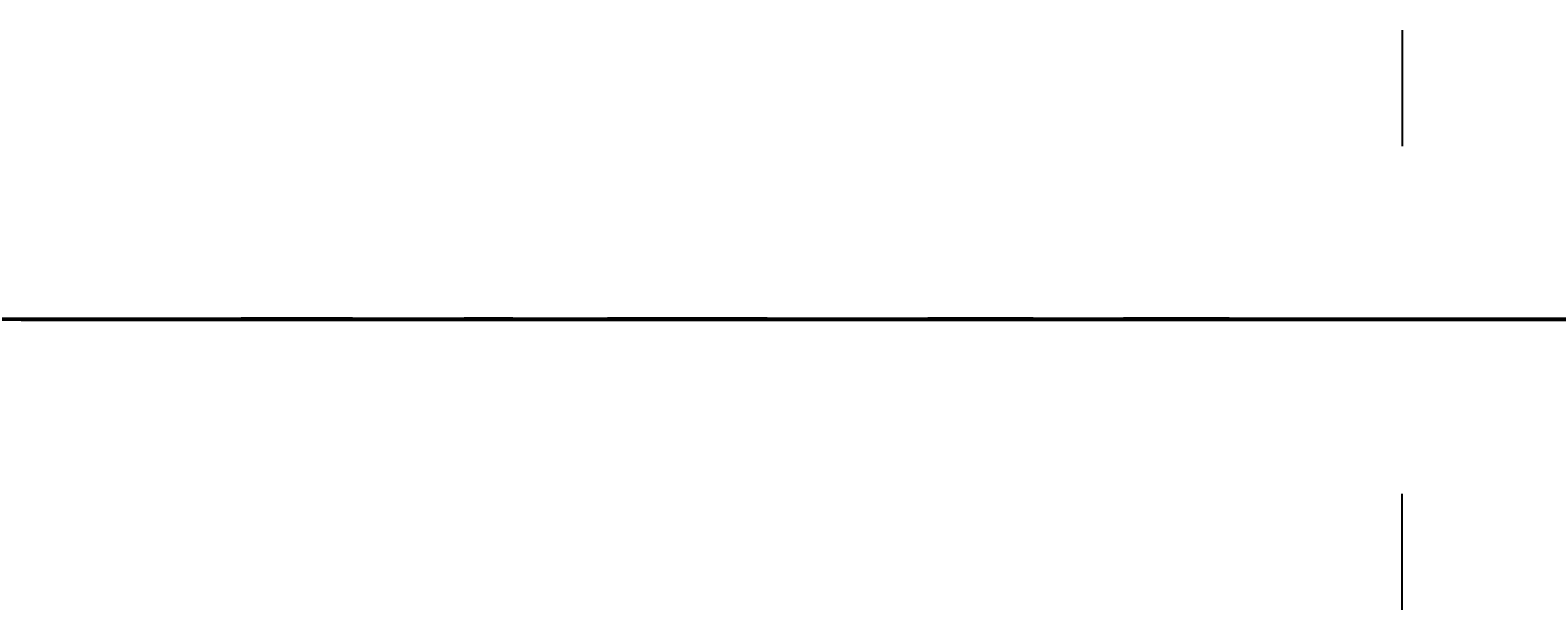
# Model space of a CAD drawing. Header units: millimetres. Extents: x -12354389001 to 271431, y -126469 to 48347.
# Tile 50 of 79: x -12330584561 to -12330149906, y -126416 to 40738. Entities that reach past the tile are written whole.
import ezdxf
from ezdxf.enums import TextEntityAlignment as Align

# ---------------------------------------------------------------- set-up
doc = ezdxf.new("R2010")
doc.units = ezdxf.units.MM
for name, pattern in [('1', [0]), ('4', [5, 3, -2]), ('BGS', [10, 0, 10])]:
    doc.linetypes.add(name, pattern=pattern)
doc.layers.get('0').update_dxf_attribs({"lineweight": 9})
doc.layers.add('00 opisy', color=7, linetype='Continuous', lineweight=25)
doc.layers.add('EBUPP', color=7, linetype='1', lineweight=30)
for name, color, linetype in [('EADOD', 7, 'Continuous'), ('EADTD', 7, 'Continuous'), ('EBUOA', 7, 'Continuous'), ('EDZPD', 3, '1'), ('EDZTD', 3, 'Continuous'), ('SDROK', 7, 'Continuous'), ('SDRPK', 7, '1'), ('SZOPO', 7, 'BGS'), ('SZZPZ', 102, 'Continuous'), ('UCCOA', 6, 'Continuous'), ('UCCOO', 6, 'Continuous'), ('UCCPOR', 6, '1'), ('UCCTO', 6, 'Continuous'), ('UEEOA', 1, 'Continuous'), ('UEEOO', 1, 'Continuous'), ('UEEPA', 1, '1'), ('UEEPON', 1, '1'), ('UEETO', 1, 'Continuous'), ('UGGOO', 2, 'Continuous'), ('UGGPOR', 2, '1'), ('UKKOA', 7, 'Continuous'), ('UKKOO', 1, 'Continuous'), ('UKKPA', 1, '1'), ('UKKPB', 1, '1'), ('UKKTO', 1, 'Continuous'), ('UTTOO', 2, 'Continuous'), ('UTTPO', 1, '1'), ('UTTTO', 2, 'Continuous'), ('UWWOO', 5, 'Continuous'), ('UWWPA', 5, '1'), ('UWWPO', 5, '4'), ('UWWTO', 5, 'Continuous'), ('WUKOS', 7, 'Continuous'), ('WUKPS', 7, '1'), ('ZAKRES', 2, '1')]:
    doc.layers.add(name, color=color, linetype=linetype)
doc.styles.get("Standard").update_dxf_attribs({"font": 'arial.ttf'})

# ---------------------------------------------------------------- blocks, each defined once
blk = doc.blocks.new('GRO')
blk.add_circle((0, 0), 0.09)
blk = doc.blocks.new('DLI')
blk.add_circle((0, 0), 0.09)
for centre, start, end in [((0, 0.750093), 30.14144, 149.85856), ((-0.713298, 0.231779), 102.145781, 221.858708), ((0.713298, 0.231779), 318.141292, 77.854219), ((-0.440797, -0.606751), 174.149498, 293.852913), ((0.440797, -0.606751), 246.147087, 5.850502)]:
    blk.add_arc(centre, 0.75, start, end)
blk = doc.blocks.new('TRA')
for p, q in [((-5.5, 2.7539), (-5.5, 1.7539)), ((-4.5, 2.7539), (-4.5, 1.7539)), ((4.5, 2.7539), (4.5, 1.7539)), ((5.5, 2.7539), (5.5, 1.7539)), ((-0.5, -2.2461), (-0.5, -3.2461)), ((0.5, -2.2461), (0.5, -3.2461))]:
    blk.add_line(p, q)
blk = doc.blocks.new('DIG')
for p, q in [((-0.6024, 0.1875), (-0.9874, 1.3242)), ((-0.9874, 1.3242), (-0.0078, 0.6309)), ((-0.0078, 0.6309), (0.9542, 1.3483)), ((0.9542, 1.3483), (0.5976, 0.2024)), ((-1.5645, -0.5299), (-0.6024, 0.1875)), ((0.5976, 0.2024), (1.5772, -0.4909)), ((-0.3645, -0.515), (-1.5645, -0.5299)), ((0.0205, -1.6517), (-0.3645, -0.515)), ((0.3772, -0.5058), (0.0205, -1.6517)), ((1.5772, -0.4909), (0.3772, -0.5058))]:
    blk.add_line(p, q)
blk.add_circle((0, 0), 0.09)
blk = doc.blocks.new('SLS')
blk.add_circle((0, 0), 0.35)
blk = doc.blocks.new('LAT')
for p, q in [((0, 1.2), (0, 2)), ((-2, 0), (-1.2, 0)), ((1.2, 0), (2, 0)), ((0, -1.2), (0, -2))]:
    blk.add_line(p, q)
blk = doc.blocks.new('STE')
for p, q in [((-1, 0.5), (-1, -0.5)), ((1, 0.5), (1, -0.5)), ((-1, 0), (1, 0))]:
    blk.add_line(p, q)
blk = doc.blocks.new('WLD')
for p, q in [((0.75, 0.5), (-0.75, 0.5)), ((-0.75, 0.5), (-0.75, -0.5)), ((0.75, -0.5), (0.75, 0.5)), ((-0.75, -0.5), (0.75, -0.5))]:
    blk.add_line(p, q)
blk = doc.blocks.new('KRA')
for p, q in [((-0.75, -0.3571), (-0.75, 0.3571)), ((-0.75, 0.3571), (0.75, 0.3571)), ((-0.25, -0.3571), (-0.25, 0.3571)), ((0.25, -0.3571), (0.25, 0.3571)), ((0.75, 0.3571), (0.75, -0.3571)), ((0.75, -0.3571), (-0.75, -0.3571))]:
    blk.add_line(p, q)
blk = doc.blocks.new('WLZ')
blk.add_circle((0, 0), 0.4)
blk = doc.blocks.new('HYP')
for p, q in [((0, 1.5), (-0.5303, 0.9697)), ((0, 1.5), (0.5303, 0.9697)), ((0, 0.75), (0, 1.5))]:
    blk.add_line(p, q)
blk.add_circle((0, 0), 0.75)
blk = doc.blocks.new('WSP')
blk.add_circle((0, 0), 0.09)
blk = doc.blocks.new('Wrocławska 82')
at = {"layer": 'EBUPP', "linetype": '1'}
for p, q in [((-295065.75, 34113.99), (-295060.8, 34134.55)), ((-295057.05, 34111.89), (-295065.75, 34113.99)), ((-295064.94, 34037.44), (-295065.17, 34036.55)), ((-295064.69, 34037.39), (-295064.92, 34036.49)), ((-295064.48, 34037.33), (-295064.71, 34036.44)), ((-295068.78, 33986.14), (-295070.65, 33978.41)), ((-295061.26, 33984.31), (-295068.78, 33986.14)), ((-295070.65, 33978.41), (-295063.16, 33976.6)), ((-295063.16, 33976.6), (-295067.36, 33959.3)), ((-295067.36, 33959.3), (-295053.79, 33956.01)), ((-295071.7, 33944.12), (-295087.68, 33878.22)), ((-295058.22, 33940.87), (-295071.7, 33944.12)), ((-295063.2, 33918.07), (-295060.44, 33929.47)), ((-295068.7, 33897.42), (-295063.66, 33918.18)), ((-295063.66, 33918.18), (-295063.2, 33918.07)), ((-295068.19, 33897.3), (-295068.7, 33897.42)), ((-295070.99, 33885.79), (-295068.19, 33897.3)), ((-295074.07, 33874.92), (-295071.41, 33885.89)), ((-295071.41, 33885.89), (-295070.99, 33885.79)), ((-295079.08, 33813.13), (-295062.68, 33809.1)), ((-295066.38, 33793.31), (-295082.96, 33797.39)), ((-295067.06, 33790.54), (-295066.38, 33793.31)), ((-295057.11, 33788.09), (-295067.06, 33790.54)), ((-295069.76, 33740.85), (-295075.61, 33716.23)), ((-295057.02, 33737.82), (-295069.76, 33740.85)), ((-295075.61, 33716.23), (-295040.09, 33707.79))]:
    blk.add_line(p, q, dxfattribs=at)
at = {"layer": 'EDZPD', "linetype": '1'}
for p, q in [((-295059.07, 34098.32), (-295063.66, 34089.43)), ((-295071.2, 34080.46), (-295059.76, 34091.99)), ((-295063.66, 34089.43), (-295067.64, 34086.4)), ((-295071.2, 34080.46), (-295089.54, 34087.01)), ((-295075.99, 34083.96), (-295067.64, 34086.4)), ((-295071.2, 34080.46), (-295050.57, 34072.83)), ((-295085.17, 34075.42), (-295050.99, 34063.16)), ((-295102, 33793.9), (-295059.3, 33871.5)), ((-295071, 33691.65), (-295131, 33690.2)), ((-295056.02, 33684.14), (-295071, 33691.65)), ((-295066.46, 33679.44), (-295078, 33683.64)), ((-295079.58, 33680.31), (-295072.14, 33677.78)), ((-295056.44, 33674.22), (-295066.46, 33679.44)), ((-295063.84, 33673.95), (-295072.14, 33677.78)), ((-295055.72, 33669.02), (-295063.84, 33673.95))]:
    blk.add_line(p, q, dxfattribs=at)
at = {"layer": 'SDRPK', "linetype": '1'}
for p, q in [((-295063.89, 34143.17), (-295051.8, 34139.71)), ((-295069.72, 34116.03), (-295065.71, 34130.12)), ((-295069.98, 34114.02), (-295069.72, 34116.03)), ((-295069.95, 34113.5), (-295069.98, 34114.02)), ((-295064.17, 34113.61), (-295064.98, 34112.01)), ((-295068.73, 34111.64), (-295069.95, 34113.5)), ((-295073.42, 34103.23), (-295061.06, 34100.39)), ((-295064.5, 34070.77), (-295066.48, 34072.83)), ((-295064.95, 34062.29), (-295062.57, 34067.04)), ((-295074.34, 34064.62), (-295064.95, 34062.29)), ((-295060.22, 34058.95), (-295068.49, 34023.08)), ((-295065.82, 34034.67), (-295061.92, 34033.7)), ((-295061.92, 34033.7), (-295064.55, 34022.16)), ((-295068.49, 34023.09), (-295074.65, 34024.66)), ((-295066.05, 34022.51), (-295068.49, 34023.08)), ((-295066.05, 34022.51), (-295064.37, 34018.77)), ((-295064.74, 34022.2), (-295063.35, 34019.02)), ((-295064.55, 34022.16), (-295064.74, 34022.2)), ((-295070.64, 34000), (-295070.53, 34000.43)), ((-295071.21, 33951.1), (-295070.52, 33954.04)), ((-295070.52, 33954.04), (-295059.32, 33951.33)), ((-295069.69, 33950.74), (-295071.21, 33951.1)), ((-295059.54, 33948.44), (-295069.69, 33950.74)), ((-295071.25, 33877.01), (-295059.1, 33927.78)), ((-295067.42, 33869.78), (-295064.18, 33882.98)), ((-295076.51, 33855.29), (-295071.25, 33877.01)), ((-295072.54, 33848.5), (-295067.42, 33869.78)), ((-295076.56, 33832.23), (-295072.54, 33848.5)), ((-295026.43, 33811.69), (-295071.1, 33822.87)), ((-295072.06, 33820.12), (-295060.54, 33817.3)), ((-295075.55, 33757.42), (-295047.57, 33750.01)), ((-295067.03, 33743.69), (-295070.78, 33741.56)), ((-295067.03, 33743.69), (-295058.42, 33741.85)), ((-295070.78, 33741.56), (-295077.02, 33716.61)), ((-295084.23, 33694.43), (-295071.44, 33694.66)), ((-295071.44, 33694.66), (-295054.82, 33686.09)), ((-295070.07, 33683.25), (-295078.44, 33685.72)), ((-295065.68, 33681.09), (-295070.07, 33683.25)), ((-295076.35, 33682.14), (-295071.03, 33680.75)), ((-295079.22, 33681.07), (-295072.32, 33678.92)), ((-295057.23, 33677.03), (-295065.68, 33681.09)), ((-295071.03, 33680.75), (-295061.28, 33676.24)), ((-295072.32, 33678.92), (-295060.76, 33673.54))]:
    blk.add_line(p, q, dxfattribs=at)
at = {"layer": 'SDRPK', "linetype": '4'}
for p, q in [((-295058.9, 34098.35), (-295063.11, 34089.42)), ((-295063.11, 34089.42), (-295067.17, 34086.03)), ((-295067.17, 34086.03), (-295075.61, 34083.76)), ((-295064.84, 34011.24), (-295063.26, 34017.91)), ((-295067.28, 34011.25), (-295068.3, 34006.4)), ((-295066.41, 34011.05), (-295067.23, 34007.25)), ((-295068.3, 34006.4), (-295063.22, 34005.27)), ((-295063.22, 34005.27), (-295063.11, 34005.77)), ((-295063.22, 34005.27), (-295059.12, 34004.36)), ((-295070.53, 34000.43), (-295079.83, 34002.79)), ((-295068.85, 33976.03), (-295068.41, 33977.87)), ((-295068.41, 33977.87), (-295063.16, 33976.6)), ((-295068.2, 33975.87), (-295067.75, 33977.71)), ((-295067.54, 33975.71), (-295067.09, 33977.55)), ((-295063.61, 33974.76), (-295068.85, 33976.03)), ((-295070.25, 33975.37), (-295066.2, 33974.41)), ((-295066.2, 33974.41), (-295065.5, 33973.55)), ((-295065.5, 33973.55), (-295067.79, 33964.17)), ((-295068.92, 33964.48), (-295071.42, 33954.25)), ((-295067.79, 33964.17), (-295068.92, 33964.48)), ((-295070.32, 33954.06), (-295068.87, 33959.72)), ((-295068.87, 33959.72), (-295067.35, 33959.34)), ((-295067.36, 33959.3), (-295067.56, 33958.31)), ((-295067.56, 33958.31), (-295054.49, 33955.13)), ((-295070.52, 33954.04), (-295078.02, 33955.79)), ((-295078.68, 33952.96), (-295071.18, 33951.2)), ((-295071.21, 33951.1), (-295072.29, 33946.48)), ((-295082.88, 33949.22), (-295072.08, 33947.35)), ((-295082.96, 33948.57), (-295072.23, 33946.72)), ((-295072.29, 33946.48), (-295071.47, 33945.66)), ((-295071.47, 33945.66), (-295058.21, 33942.56)), ((-295068.76, 33894.93), (-295067.58, 33894.64)), ((-295067.58, 33894.64), (-295068.24, 33891.92)), ((-295068.86, 33894.54), (-295068.06, 33894.35)), ((-295068.06, 33894.35), (-295068.53, 33892.4)), ((-295068.53, 33892.4), (-295069.33, 33892.6)), ((-295068.24, 33891.92), (-295069.43, 33892.21)), ((-295069.7, 33891.07), (-295068.44, 33890.76)), ((-295068.44, 33890.76), (-295069.05, 33888.26)), ((-295069.8, 33890.68), (-295068.93, 33890.47)), ((-295068.93, 33890.47), (-295069.35, 33888.74)), ((-295069.35, 33888.74), (-295070.22, 33888.96)), ((-295069.05, 33888.26), (-295070.31, 33888.57)), ((-295070.93, 33822.83), (-295072.1, 33820.13)), ((-295063.92, 33811.21), (-295062.3, 33817.72)), ((-295062.28, 33810.72), (-295063.92, 33811.21)), ((-295102.63, 33800.26), (-295037.1, 33778.58)), ((-295038.25, 33776.46), (-295087.43, 33792.65)), ((-295067.21, 33772.8), (-295064.9, 33780.76)), ((-295064.9, 33780.76), (-295052.89, 33777.16)), ((-295087.22, 33775.07), (-295043.53, 33761.2)), ((-295055.31, 33769.04), (-295067.21, 33772.8)), ((-295057.81, 33763.31), (-295085.08, 33771.93))]:
    blk.add_line(p, q, dxfattribs=at)
at = {"layer": 'SDRPK', "linetype": '1'}
blk.add_circle((-295064.79, 33826.46), 1, dxfattribs=at)
for centre, radius, start, end in [((-295058.825, 34128.6036), 7.05, 108.4829, 167.57942), ((-295066.9665, 34112.9554), 2.2, 216.71939, 334.5505), ((-295077.0671, 34102.4074), 20.64, 301.3462, 334.67938), ((-295075.8354, 34100.4411), 18.32, 263.74949, 301.25536), ((-295068.4859, 34093.3131), 22.89, 264.72591, 336.40244), ((-295068.3556, 34097.2137), 24.46, 247.10911, 283.20034), ((-295056.0132, 33880.7721), 8.46, 83.05345, 164.87167), ((-295068.8757, 33830.44), 7.89, 166.88715, 253.62572), ((-295073.5838, 33813.3391), 6.95, 77.33496, 111.84612)]:
    blk.add_arc(centre, radius, start, end, dxfattribs=at)
at = {"layer": 'SZOPO', "linetype": 'BGS'}
for p, q in [((-295101.86, 34081.63), (-295062.49, 34067.27)), ((-295063.24, 34018.16), (-295056.76, 34044.49)), ((-295065.11, 34037.75), (-295059.06, 34036.2)), ((-295065.43, 34036.36), (-295059.39, 34034.82)), ((-295092.25, 34025.7), (-295063.24, 34018.16)), ((-295065.36, 34017.36), (-295065.01, 34016.68)), ((-295065.01, 34016.68), (-295065.5, 34014.11)), ((-295062.55, 34010.46), (-295067.23, 34011.49)), ((-295067.28, 34007.01), (-295058.86, 34005.03)), ((-295083.76, 33770.45), (-295067.16, 33765.16)), ((-295067.16, 33765.16), (-295028.11, 33752.86)), ((-295109.35, 33691.13), (-295071.91, 33691.58)), ((-295071.91, 33691.58), (-295066.7, 33688.98)), ((-295066.7, 33688.98), (-295056.15, 33683.65)), ((-295083.06, 33680.62), (-295056.23, 33669.14))]:
    blk.add_line(p, q, dxfattribs=at)
at = {"layer": 'UCCOA'}
for p, q in [((-295075.6909, 33864.4038), (-295072.4226, 33866.973)), ((-295072.4226, 33866.973), (-295066.1037, 33866.973))]:
    blk.add_line(p, q, dxfattribs=at)
at = {"layer": 'UCCPOR', "linetype": '1'}
for p, q in [((-295074.12, 33864.11), (-295047.03, 33858.99)), ((-295074.29, 33863.36), (-295047.2, 33858.23)), ((-295057.6, 33837.04), (-295107.55, 33851.64)), ((-295058.35, 33836.32), (-295108.59, 33851)), ((-295067.06, 33790.54), (-295071.67, 33770.07)), ((-295066.26, 33790.35), (-295070.86, 33769.88)), ((-295063.99, 33766.53), (-295059.04, 33788.57)), ((-295063.19, 33766.35), (-295058.23, 33788.37)), ((-295071.67, 33770.07), (-295138, 33786.02)), ((-295071.85, 33769.26), (-295137.32, 33785)), ((-295071.67, 33770.07), (-295072.23, 33767.54)), ((-295070.86, 33769.88), (-295071.25, 33768.16)), ((-295071.25, 33768.16), (-295063.99, 33766.53)), ((-295072.23, 33767.54), (-295076.18, 33750)), ((-295071.43, 33767.36), (-295075.34, 33750)), ((-295071.43, 33767.36), (-295064.17, 33765.72)), ((-295063.19, 33766.35), (-295066.86, 33750)), ((-295064.17, 33765.72), (-295067.7, 33750)), ((-295067.7, 33750), (-295069.76, 33740.85)), ((-295066.86, 33750), (-295068.96, 33740.67))]:
    blk.add_line(p, q, dxfattribs=at)
at = {"layer": 'UCCTO'}
blk.add_line((-295074.4357, 33860.2894), (-295066.4014, 33860.2894), dxfattribs=at)
at = {"layer": 'UEEPON', "linetype": '1'}
for p, q in [((-295063.36, 34144.92), (-295057.17, 34144.19)), ((-295063.85, 34137.62), (-295064.83, 34138.82)), ((-295062.09, 34135.43), (-295063.85, 34137.62)), ((-295064.42, 34087.72), (-295062.91, 34089.35)), ((-295067.14, 34085.79), (-295064.42, 34087.72)), ((-295069.15, 34085.14), (-295067.14, 34085.79)), ((-295070.72, 34084.64), (-295069.15, 34085.14)), ((-295072.97, 34084.04), (-295070.75, 34084.63)), ((-295070.75, 34084.63), (-295070.72, 34084.64)), ((-295078.97, 34073.94), (-295071.66, 34071.47)), ((-295071.66, 34071.47), (-295067.82, 34070.1)), ((-295073.2, 34067.24), (-295086.38, 34070.76)), ((-295067.82, 34070.1), (-295067.69, 34070.05)), ((-295067.69, 34070.05), (-295064.77, 34068.98)), ((-295064.77, 34068.98), (-295056.97, 34066.11)), ((-295070.49, 34066.52), (-295073.2, 34067.24)), ((-295058.06, 34063.19), (-295070.49, 34066.52)), ((-295063.08, 34025.54), (-295065.23, 34021.83)), ((-295063.08, 34025.54), (-295061.85, 34025.2)), ((-295069.03, 34022.9), (-295077.07, 34024.78)), ((-295076.91, 34023.31), (-295071.16, 34021.82)), ((-295065.23, 34021.83), (-295068.56, 34022.77)), ((-295071.16, 34021.82), (-295070.22, 34021.5)), ((-295070.22, 34021.5), (-295068.13, 34020.43)), ((-295068.13, 34020.43), (-295065.31, 34019.4)), ((-295065.31, 34019.4), (-295064.22, 34017.9)), ((-295064.22, 34017.9), (-295064.14, 34017.08)), ((-295063.14, 34015.88), (-295060.71, 34014.59)), ((-295069.47, 33891.86), (-295064.65, 33889.02)), ((-295069.57, 33891.55), (-295067.31, 33890.19)), ((-295067.31, 33890.19), (-295064.91, 33888.74)), ((-295064.65, 33889.02), (-295062.23, 33887.59)), ((-295064.91, 33888.74), (-295057.14, 33884.05)), ((-295062.61, 33869.99), (-295065.4, 33864.41)), ((-295082, 33868.22), (-295065.4, 33864.41)), ((-295065.4, 33864.41), (-295065.68, 33863.85)), ((-295065.68, 33863.85), (-295066.63, 33861.53)), ((-295066.63, 33861.53), (-295066.67, 33861.42)), ((-295066.67, 33861.42), (-295067.4, 33858.83)), ((-295067.4, 33858.83), (-295069.03, 33852.98)), ((-295069.03, 33852.98), (-295070.62, 33846.77)), ((-295070.66, 33846.56), (-295071.49, 33846.74)), ((-295070.62, 33846.77), (-295070.67, 33846.57)), ((-295070.67, 33846.57), (-295073.05, 33835.86)), ((-295062.19, 33836.41), (-295070.66, 33846.56)), ((-295073.05, 33835.86), (-295074.82, 33832.9)), ((-295071.95, 33820.67), (-295074.75, 33820.89)), ((-295047.5, 33818.81), (-295071.95, 33820.67)), ((-295073.91, 33815.46), (-295061.13, 33812.85)), ((-295081.31, 33761.52), (-295069.78, 33758.53)), ((-295073.62, 33758.74), (-295041.76, 33750.71)), ((-295069.78, 33758.53), (-295060.53, 33756.16)), ((-295086.47, 33692.49), (-295071.3, 33692.73)), ((-295071.3, 33692.73), (-295064.06, 33689.01)), ((-295063.7, 33688.8), (-295055.59, 33684.28)), ((-295075.6, 33684.76), (-295072.82, 33683.88)), ((-295072.82, 33683.88), (-295070.14, 33683.03)), ((-295070.14, 33683.03), (-295067.91, 33682.33)), ((-295067.91, 33682.33), (-295057.74, 33677.34))]:
    blk.add_line(p, q, dxfattribs=at)
blk.add_arc((-295062.3856, 34017.5253), 1.81, 194.24258, 245.36856, dxfattribs=at)
at = {"layer": 'UEETO'}
for p, q in [((-295069.3446, 33943.9703), (-295061.3647, 33943.9703)), ((-295069.53, 33891.71), (-295067.425, 33890.6848)), ((-295067.425, 33890.6848), (-295059.445, 33890.6848)), ((-295073.01, 33835.93), (-295072.7366, 33833.9882)), ((-295072.7366, 33833.9882), (-295063.9967, 33833.9882))]:
    blk.add_line(p, q, dxfattribs=at)
at = {"layer": 'UGGPOR', "linetype": '1'}
for p, q in [((-295063.19, 34084.74), (-295053.26, 34094.22)), ((-295066.62, 34081.47), (-295063.19, 34084.74)), ((-295077.76, 34081.67), (-295070.78, 34079.42)), ((-295069.27, 34078.93), (-295066.62, 34081.47)), ((-295070.78, 34079.42), (-295069.27, 34078.93)), ((-295071.59, 34072.36), (-295078.98, 34074.98)), ((-295070.35, 34071.93), (-295071.59, 34072.36)), ((-295066.29, 34070.53), (-295070.35, 34071.93)), ((-295062.3, 34069.16), (-295066.29, 34070.53))]:
    blk.add_line(p, q, dxfattribs=at)
at = {"layer": 'UKKOA'}
for p, q in [((-295064.23, 34136.61), (-295062.9345, 34137.5096)), ((-295070.92, 34110.85), (-295070.4039, 34108.809)), ((-295070.4039, 34108.809), (-295064.2153, 34108.809)), ((-295078.3588, 34101.481), (-295072.1703, 34101.481)), ((-295064.4, 34060.14), (-295065.6715, 34058.6673)), ((-295071.9251, 34058.6673), (-295065.6715, 34058.6673)), ((-295065.78, 33986.74), (-295065.4494, 33986.3655)), ((-295065.4494, 33986.3655), (-295059.1306, 33986.3655)), ((-295064.7875, 33826.8661), (-295063.8278, 33826.2506)), ((-295063.8278, 33826.2506), (-295057.5741, 33826.2506)), ((-295077.9058, 33747.4468), (-295071.9127, 33747.4468)), ((-295071.2467, 33746.0851), (-295071.9127, 33747.4468)), ((-295073.1072, 33737.6868), (-295074.2358, 33735.0466)), ((-295066.4435, 33710.8565), (-295066.1014, 33707.7621)), ((-295066.1014, 33707.7621), (-295060.1734, 33707.7621))]:
    blk.add_line(p, q, dxfattribs=at)
at = {"layer": 'UKKPB', "linetype": '1'}
for p, q in [((-295058.86, 34148.79), (-295064.11, 34136.88)), ((-295064.11, 34136.88), (-295064.35, 34136.33)), ((-295064.03, 34136.38), (-295058.41, 34134.99)), ((-295064.35, 34136.33), (-295066.74, 34130.93)), ((-295065.38, 34132.54), (-295064.48, 34136.06)), ((-295065.51, 34132.01), (-295065.38, 34132.54)), ((-295070.85, 34111.14), (-295065.51, 34132.01)), ((-295070.92, 34110.85), (-295070.85, 34111.14)), ((-295070.62, 34110.85), (-295065.09, 34110.44)), ((-295065.09, 34110.44), (-295064.54, 34110.4)), ((-295064.54, 34110.4), (-295062.39, 34110.25)), ((-295067.89, 34102.18), (-295078.24, 34103.61)), ((-295064.68, 34101.74), (-295067.89, 34102.18)), ((-295062.15, 34101.4), (-295064.68, 34101.74)), ((-295073.84, 34062.2), (-295070.23, 34061.42)), ((-295070.23, 34061.42), (-295064.91, 34060.27)), ((-295063.9, 34059.98), (-295061.83, 34059.51)), ((-295080.64, 33821.54), (-295068.83, 33818.54)), ((-295068.83, 33818.54), (-295066.81, 33818.06)), ((-295066.81, 33818.06), (-295063.22, 33817.15)), ((-295063.22, 33817.15), (-295047.96, 33813.31)), ((-295071.47, 33745.8), (-295084.59, 33748.53)), ((-295050.37, 33741), (-295070.91, 33745.64)), ((-295071.25, 33745.5), (-295072.81, 33738.21)), ((-295072.92, 33737.62), (-295075.84, 33725.59)), ((-295078.51, 33713.65), (-295072.35, 33712.35)), ((-295072.35, 33712.35), (-295071.82, 33712.24)), ((-295071.82, 33712.24), (-295066.77, 33711.18)), ((-295066.18, 33711.07), (-295054.48, 33708.18)), ((-295088.37, 33670.31), (-295063.28, 33661.72)), ((-295061.16, 33662.08), (-295084.27, 33669.82)), ((-295063.28, 33661.72), (-295039.34, 33653.78))]:
    blk.add_line(p, q, dxfattribs=at)
at = {"layer": 'UKKTO'}
for p, q in [((-295064.2781, 34060.1276), (-295066.6671, 34057.6643)), ((-295074.9728, 34057.6643), (-295066.6671, 34057.6643)), ((-295069.3698, 33945.3654), (-295060.4128, 33945.3654)), ((-295080.0934, 33822.3629), (-295071.3535, 33822.3629)), ((-295079.8165, 33747.0583), (-295071.5651, 33747.0583)), ((-295071.1604, 33745.8008), (-295071.5651, 33747.0583)), ((-295072.8875, 33737.9087), (-295074.3416, 33735.3402)), ((-295066.4895, 33711.0836), (-295066.4049, 33707.9359)), ((-295066.4049, 33707.9359), (-295058.1535, 33707.9359))]:
    blk.add_line(p, q, dxfattribs=at)
at = {"layer": 'UTTPO', "linetype": '1'}
for p, q in [((-295051.06, 34061.52), (-295063.05, 34014.44)), ((-295066.64, 34018.51), (-295068.46, 34011.65)), ((-295060.91, 34017.19), (-295066.64, 34018.51)), ((-295063.05, 34014.44), (-295067.66, 34011.9)), ((-295069.2, 34005.93), (-295067.66, 34011.9)), ((-295068.46, 34011.65), (-295068.71, 34006.88)), ((-295068.71, 34006.88), (-295069.2, 34005.93)), ((-295069.2, 34005.93), (-295072.98, 33990.47)), ((-295069.2, 34005.93), (-295057.78, 34003.41)), ((-295069.18, 33986.61), (-295057.78, 34003.41)), ((-295072.98, 33990.47), (-295073.39, 33985.34)), ((-295070.48, 33983.54), (-295069.18, 33986.61)), ((-295073.39, 33985.34), (-295074.84, 33981.78)), ((-295075.61, 33980.19), (-295070.48, 33983.54)), ((-295071.85, 33944.7), (-295071.35, 33945.16)), ((-295071.35, 33945.16), (-295059.47, 33942.36)), ((-295075, 33932.36), (-295071.85, 33944.7)), ((-295075.53, 33842.01), (-295057.87, 33836.81))]:
    blk.add_line(p, q, dxfattribs=at)
at = {"layer": 'UWWPO', "linetype": '1'}
for p, q in [((-295064.92, 33854.82), (-295079.27, 33859.22)), ((-295056.23, 33851.19), (-295076.97, 33857.25)), ((-295058.96, 33853.16), (-295064.92, 33854.82)), ((-295084.17, 33753.02), (-295064.75, 33750.76)), ((-295064.75, 33750.76), (-295062.83, 33750.53))]:
    blk.add_line(p, q, dxfattribs=at)
at = {"layer": 'UWWTO'}
blk.add_line((-295069.7677, 34006.8556), (-295061.462, 34006.8556), dxfattribs=at)
at = {"layer": 'WUKPS', "linetype": '1'}
for p, q in [((-295064.59, 34002.39), (-295063.22, 34005.27)), ((-295063.85, 34003.96), (-295062.04, 34003.1)), ((-295066.73, 34000), (-295064.59, 34002.39)), ((-295064.77, 34002.19), (-295062.59, 34000.24)), ((-295066.77, 33999.96), (-295068.94, 33997.6)), ((-295066.77, 33999.96), (-295066.73, 34000)), ((-295066.24, 33995.85), (-295062.91, 34000)), ((-295067.45, 33999.22), (-295065.19, 33997.15)), ((-295068.8, 33997.75), (-295067.57, 33996.62)), ((-295068.94, 33997.6), (-295072.26, 33983.85)), ((-295069.36, 33995.86), (-295066.42, 33995.15)), ((-295068.78, 33986.14), (-295066.24, 33995.85)), ((-295069.83, 33993.91), (-295068.38, 33993.56)), ((-295070.3, 33991.97), (-295067.43, 33991.28)), ((-295070.77, 33990.02), (-295069.35, 33989.68)), ((-295071.24, 33988.08), (-295068.45, 33987.4)), ((-295072.26, 33983.85), (-295068.78, 33986.14)), ((-295072.19, 33978.71), (-295077.72, 33955.72)), ((-295072.19, 33978.71), (-295070.65, 33978.41)), ((-295075.22, 33955.14), (-295069.59, 33978.05)), ((-295072.42, 33977.74), (-295069.82, 33977.12)), ((-295072.89, 33975.8), (-295071.59, 33975.49)), ((-295073.36, 33973.85), (-295070.78, 33973.23)), ((-295073.83, 33971.91), (-295072.54, 33971.6)), ((-295074.29, 33969.96), (-295071.73, 33969.35)), ((-295075.23, 33966.07), (-295072.68, 33965.46)), ((-295101.34, 33772.17), (-295068.11, 33762.39)), ((-295071.36, 33756.3), (-295101.45, 33764.24)), ((-295071.68, 33763.4), (-295072.65, 33760.15)), ((-295068.11, 33762.39), (-295071.36, 33756.3)), ((-295072.69, 33679.04), (-295073.24, 33677.27)), ((-295077.6, 33678.88), (-295072.26, 33679)), ((-295077.6, 33678.88), (-295063.64, 33673.72)), ((-295071.76, 33678.66), (-295072.15, 33677.83)), ((-295070.85, 33678.24), (-295071.59, 33676.66)), ((-295069.95, 33677.82), (-295070.3, 33677.07)), ((-295069.04, 33677.39), (-295069.71, 33675.96)), ((-295068.13, 33676.97), (-295068.45, 33676.29)), ((-295067.23, 33676.55), (-295067.83, 33675.27)), ((-295066.32, 33676.13), (-295066.6, 33675.53)), ((-295065.41, 33675.71), (-295065.94, 33674.57)), ((-295064.51, 33675.29), (-295064.75, 33674.75)), ((-295063.6, 33674.86), (-295064.06, 33673.88)), ((-295063.64, 33673.72), (-295056.04, 33668.97))]:
    blk.add_line(p, q, dxfattribs=at)
at = {"layer": 'ZAKRES', "linetype": '1'}
for p, q in [((-295102.2, 34081.48), (-295051.05, 34063.22)), ((-295071.02, 33691.65), (-295172.22, 33689.55)), ((-295056.12, 33684.2), (-295071.02, 33691.65))]:
    blk.add_line(p, q, dxfattribs=at)
at = {"layer": 'EADOD'}
for p in [(-295063.66, 34089.43), (-295067.64, 34086.4), (-295071.2, 34080.46)]:
    blk.add_blockref('GRO', p, dxfattribs=at)
at = {"layer": 'SZZPZ'}
for name, p in [('DLI', (-295067.19, 34112.43)), ('TRA', (-295066.13, 34094.76)), ('TRA', (-295075.37, 34087.7)), ('TRA', (-295064.54, 34069.38)), ('TRA', (-295058.48, 34050.41)), ('TRA', (-295060.53, 34040.56)), ('DLI', (-295061.92, 34018.91)), ('DLI', (-295063.11, 34012.69)), ('TRA', (-295073.28, 34008.1)), ('DLI', (-295066.97, 33998.79)), ('TRA', (-295062.69, 33991.39)), ('DLI', (-295071.02, 33989.16)), ('DLI', (-295071.47, 33987.38)), ('DLI', (-295072.77, 33974.7)), ('TRA', (-295074.45, 33969.14)), ('TRA', (-295069.4, 33967.33)), ('TRA', (-295076.08, 33961.57)), ('TRA', (-295063.09, 33953.54)), ('TRA', (-295065.37, 33945.47)), ('TRA', (-295076.63, 33933.45)), ('DLI', (-295062.2, 33884.11)), ('DLI', (-295064.29, 33878.6)), ('DLI', (-295064.54, 33875.54)), ('DLI', (-295065.6, 33871.18)), ('DLI', (-295067.19, 33866.67)), ('DLI', (-295063.02, 33866)), ('TRA', (-295062.03, 33857.04)), ('TRA', (-295063.19, 33848.71)), ('TRA', (-295064.92, 33838.44)), ('TRA', (-295062.45, 33831.11)), ('TRA', (-295070.7, 33828.86)), ('DLI', (-295065.44, 33816.01)), ('TRA', (-295070.57, 33814)), ('TRA', (-295072.86, 33777.91)), ('DLI', (-295073.65, 33765.55)), ('DLI', (-295070.82, 33764.8)), ('DLI', (-295068.53, 33764.06)), ('DLI', (-295065.7, 33763.27)), ('DLI', (-295062.51, 33762.24)), ('TRA', (-295062, 33755.88)), ('DIG', (-295062.44, 33741.34)), ('TRA', (-295062.45, 33739.64)), ('TRA', (-295065.25, 33667.3)), ('TRA', (-295072.76, 33662.5)), ('TRA', (-295064.47, 33656.36))]:
    blk.add_blockref(name, p, dxfattribs=at)
at = {"layer": 'UEEPA'}
for name, p, rotation in [('LAT', (-295073.2, 34084.13), 52.07999100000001), ('LAT', (-295068.73, 34022.89), 89.490003), ('STE', (-295069.53, 33891.71), 77.47998900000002), ('LAT', (-295064.92, 33874.38), 90.33000700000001), ('LAT', (-295071.72, 33846.84), 90.740009), ('STE', (-295073.01, 33835.93), 58.419991), ('LAT', (-295069.12, 33757.73), 89.030003), ('STE', (-295073.55, 33724.89), 76.633729), ('LAT', (-295063.93, 33688.81), 89.99999900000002)]:
    blk.add_blockref(name, p, dxfattribs=dict(at, rotation=rotation))
for p in [(-295073.2, 34084.13), (-295068.75, 34022.83), (-295064.92, 33874.38), (-295071.72, 33846.84), (-295073.3, 33839.95), (-295069.12, 33757.73), (-295063.95, 33688.79)]:
    blk.add_blockref('SLS', p, dxfattribs=at)
at = {"layer": 'UKKPA'}
for name, p, rotation in [('WLZ', (-295064.23, 34136.61), 66.199987), ('WLZ', (-295070.92, 34110.85), 75.65999000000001), ('KRA', (-295064.4, 34060.14), 347.05), ('WLD', (-295065.78, 33986.74), 350.42), ('KRA', (-295070.7, 33951.32), 347.6100000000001), ('KRA', (-295071.38, 33875.11), 75.850006)]:
    blk.add_blockref(name, p, dxfattribs=dict(at, rotation=rotation))
for p in [(-295065.03, 33826.73), (-295071.17, 33745.79), (-295072.87, 33737.91), (-295066.48, 33711.1)]:
    blk.add_blockref('WLZ', p, dxfattribs=at)
at = {"layer": 'UWWPA'}
blk.add_blockref('HYP', (-295062.57, 34009.77), dxfattribs=at)
at = {"layer": 'WUKOS'}
for p in [(-295066.05, 34114.01), (-295064.57, 34088.57), (-295063.41, 34087.35), (-295063.1, 34087.04), (-295072.45, 34084.87), (-295073.08, 34082.71), (-295073.41, 34082.23), (-295065.12, 34062.55), (-295065.18, 34062.11), (-295064.92, 34038.09), (-295064.47, 34036.83), (-295065.41, 34035.96), (-295068.32, 34023.14), (-295064.49, 34022.16), (-295065.27, 34017.17), (-295065.67, 34016.86), (-295067.4, 34011.2), (-295066.26, 34010.83), (-295064.79, 34002.36), (-295069.14, 33997.61), (-295065.96, 33995.61), (-295068.99, 33986.28), (-295072.41, 33983.47), (-295072.41, 33978.7), (-295069.82, 33977.98), (-295069.1, 33964.57), (-295067.59, 33959.23), (-295070.65, 33951.25), (-295063.11, 33917.91), (-295069.26, 33885.95), (-295068.96, 33885.84), (-295070.96, 33885.55), (-295064.41, 33882.98), (-295064.01, 33882.76), (-295071.53, 33875.14), (-295064.91, 33874.35), (-295067, 33866.82), (-295070.15, 33859.75), (-295071.73, 33846.72), (-295073.03, 33835.55), (-295070.89, 33823.01), (-295071.03, 33822.63), (-295071.89, 33820.26), (-295072.01, 33819.95), (-295067.33, 33790.33), (-295068.39, 33786.08), (-295064.84, 33780.94), (-295068, 33762.52), (-295069, 33757.72), (-295071.68, 33756.08), (-295066.93, 33743.86), (-295071.09, 33741.41), (-295070.64, 33741.39), (-295069.71, 33740.99), (-295070.94, 33698.42), (-295069.98, 33683.29), (-295071.21, 33680.89), (-295072.36, 33679.14)]:
    blk.add_blockref('WSP', p, dxfattribs=at)
at = {"layer": 'EADTD', "oblique": 15}
for s, rotation, p in [('19', 76.36, (-295070.64, 33909.19)), ('64', 166.17999, (-295066.86, 33806.7))]:
    blk.add_text(s, height=2.5, rotation=rotation, dxfattribs=at).set_placement(p, align=Align.TOP_LEFT)
at = {"layer": 'EBUOA', "oblique": 15}
for s, p in [('i2', (-295072.97, 33909.34)), ('i', (-295068.49, 33801.6))]:
    blk.add_text(s, height=2.5, dxfattribs=at).set_placement(p)
at = {"layer": 'EDZTD', "oblique": 15}
for s, p in [('525/1', (-295065.77, 34083.1)), ('1', (-295066.92, 33718.75)), ('362', (-295065.47, 33684.68))]:
    blk.add_text(s, height=2.5, dxfattribs=at).set_placement(p, align=Align.TOP_LEFT)
at = {"layer": 'SDROK', "oblique": 15}
for s, p in [('bet.', (-295067.33, 34104.93)), ('wyw.', (-295073.22, 33841.26))]:
    blk.add_text(s, height=1.5, dxfattribs=at).set_placement(p)
for s, rotation, p in [('bet.', 77.00999, (-295065.1, 34027.11)), ('bet.', 350.24, (-295075.89, 33947.28)), ('ch.bet.', 76.53999, (-295065.33, 33903.97)), ('ch.bet.', 76.53999, (-295072.18, 33875.4)), ('j.asf.', 345.92, (-295065.89, 33819.69)), ('żwir', 342.063, (-295064.1, 33785.79)), ('żwir', 342.063, (-295069.01, 33768.08))]:
    blk.add_text(s, height=1.5, rotation=rotation, dxfattribs=at).set_placement(p)
at = {"layer": 'UCCOA', "oblique": 15}
for s, p in [('212.52', (-295072.26, 33867.57)), ('210.92', (-295072.46, 33866.18))]:
    blk.add_text(s, height=1.8, dxfattribs=at).set_placement(p)
at = {"layer": 'UCCOO', "oblique": 15}
blk.add_text('c.o', height=1.8, rotation=349.44, dxfattribs=at).set_placement((-295063.3, 33861.42))
at = {"layer": 'UCCTO', "oblique": 15}
for s, rotation, p in [('1-1.2/21', 351.06233, (-295063.85, 33863.06)), ('1-1.1/32', 342.58203, (-295069.86, 33841.79))]:
    blk.add_text(s, height=1.5, rotation=rotation, dxfattribs=at).set_placement(p, align=Align.TOP_LEFT)
blk.add_text('971b-1-4', height=1.5, dxfattribs=at).set_placement((-295074.3, 33862.29), align=Align.TOP_LEFT)
at = {"layer": 'UEEOA', "oblique": 15}
for p in [(-295069.02, 33893.67), (-295073.85, 33837.3)]:
    blk.add_text('e', height=1.8, dxfattribs=at).set_placement(p, align=Align.TOP_LEFT)
at = {"layer": 'UEEOO', "oblique": 15}
for s, rotation, p in [('eNA', 309.04, (-295064.46, 34140.01)), ('eN', 17.79001, (-295069.8, 34084.84)), ('eWA', 339.8, (-295066.94, 34070.66)), ('eNA', 345.03, (-295072.52, 34068.09)), ('eNA', 329.48, (-295064.34, 33890)), ('eNA', 328.88, (-295066.46, 33889.31)), ('eNA', 74.42001, (-295068.35, 33859.81)), ('eNA', 355.63, (-295075.34, 33821.99)), ('eNA', 348.46, (-295076.31, 33816.94)), ('eNA', 342.43, (-295072.85, 33683.89))]:
    blk.add_text(s, height=1.8, rotation=rotation, dxfattribs=at).set_placement(p, align=Align.TOP_LEFT)
at = {"layer": 'UEETO', "oblique": 15}
for s, rotation, p in [('1-1.3/75', 345.80314, (-295076.4, 34024.47)), ('1-1.2/77', 344.13958, (-295076.8, 34022.88)), ('1-1.2/61', 328.07514, (-295064.26, 33887.85)), ('1-1.1/50', 73.45701, (-295069.36, 33855.38)), ('1-1.3/41', 355.6013, (-295072.52, 33821.6)), ('1-1.3/33', 349.38034, (-295073.57, 33816.47)), ('1-1.1/65', 347.59258, (-295063.89, 33758.13)), ('1-1.2/62', 343.09468, (-295080.35, 33745.95))]:
    blk.add_text(s, height=1.5, rotation=rotation, dxfattribs=at).set_placement(p, align=Align.TOP_LEFT)
blk.add_text('971b-1-2', height=1.5, dxfattribs=at).set_placement((-295060.83, 33944.47), align=Align.RIGHT)
blk.add_text('971b-1-3', height=1.5, dxfattribs=at).set_placement((-295067.29, 33891.18))
blk.add_text('971b-1-15', height=1.5, dxfattribs=at).set_placement((-295072.6, 33835.99), align=Align.TOP_LEFT)
at = {"layer": 'UGGOO', "oblique": 15}
for s, rotation, p in [('gA300', 43.68001, (-295065.46, 34083.05)), ('gA125', 340.99, (-295069.72, 34072.14))]:
    blk.add_text(s, height=1.8, rotation=rotation, dxfattribs=at).set_placement(p)
at = {"layer": 'UKKOA', "oblique": 15}
for s, p in [('k', (-295065.19, 34137.59)), ('k', (-295072.03, 34112.16)), ('215.68', (-295070.44, 34108.83)), ('214.26', (-295078.34, 34101.59)), ('212.98', (-295068.47, 34058.78)), ('213.72', (-295065.29, 33988.77)), ('k', (-295067.05, 33987.66)), ('ndn.', (-295064.63, 33987.51)), ('zasyp.', (-295071.35, 33950.68)), ('ndo.', (-295077.77, 33845.05)), ('212.95', (-295063.67, 33828.65)), ('k', (-295066.33, 33828.18)), ('zasyp.', (-295063.64, 33827.32)), ('212.12', (-295079.73, 33824.34)), ('210.45', (-295079.96, 33822.86)), ('210.26', (-295074.83, 33747.47)), ('k', (-295070.58, 33746.95)), ('k', (-295072.53, 33738.3)), ('210.39', (-295077.04, 33736)), ('k', (-295067.27, 33712.59)), ('211.93', (-295065.94, 33710.16)), ('210.23', (-295066.2, 33708.8))]:
    blk.add_text(s, height=1.8, dxfattribs=at).set_placement(p, align=Align.TOP_LEFT)
for rotation, p in [(75.65999, (-295067.42, 34129.34)), (355.77103, (-295065.11, 34111.55)), (348.12, (-295072.51, 33713.43))]:
    blk.add_text('k', height=1.8, rotation=rotation, dxfattribs=at).set_placement(p, align=Align.TOP_LEFT)
for s, p in [('216.68', (-295070.24, 34109.41)), ('216.76', (-295078.2, 34102.08))]:
    blk.add_text(s, height=1.8, dxfattribs=at).set_placement(p)
for s, p in [('215.86', (-295065.03, 34059.27)), ('211.78', (-295071.27, 33748.05))]:
    blk.add_text(s, height=1.8, dxfattribs=at).set_placement(p, align=Align.RIGHT)
at = {"layer": 'UKKOO', "oblique": 15}
for s, rotation, p in [('k150', 352.18, (-295068.87, 34103.45)), ('k300', 347.8, (-295073.74, 34063.39)), ('k250', 345.87, (-295066.97, 33818.01))]:
    blk.add_text(s, height=1.8, rotation=rotation, dxfattribs=at).set_placement(p, align=Align.TOP_LEFT)
at = {"layer": 'UKKTO', "oblique": 15}
for s, rotation, p in [('1-1.1/105', 348.8211, (-295078.38, 34064.23)), ('1-1.1/119', 345.42517, (-295072.15, 33819.05)), ('1-1.1/124', 347.70742, (-295074.14, 33713.76))]:
    blk.add_text(s, height=1.5, rotation=rotation, dxfattribs=at).set_placement(p, align=Align.TOP_LEFT)
for s, p in [('921d-3-4', (-295066.13, 34059.66)), ('971b-3-2', (-295071.03, 33749.06))]:
    blk.add_text(s, height=1.5, dxfattribs=at).set_placement(p, align=Align.TOP_RIGHT)
blk.add_text('971b-1-62', height=1.5, dxfattribs=at).set_placement((-295059.88, 33945.87), align=Align.RIGHT)
blk.add_text('971b-1-15', height=1.5, dxfattribs=at).set_placement((-295079.96, 33822.86))
blk.add_text('971b-3-7', height=1.5, dxfattribs=at).set_placement((-295066.27, 33709.94), align=Align.TOP_LEFT)
at = {"layer": 'UTTOO', "oblique": 15}
for s, rotation, p in [('niecz.', 31.8796, (-295066.43, 34012.86)), ('tA', 72.89999, (-295068.31, 34013.34)), ('tA', 52.49942, (-295063.81, 33995.09)), ('tA', 72.12001, (-295073.81, 33938.39))]:
    blk.add_text(s, height=1.8, rotation=rotation, dxfattribs=at).set_placement(p)
at = {"layer": 'UTTTO', "oblique": 15}
for s, rotation, p in [('1-1.1/52', 76.78801, (-295068.74, 34015.06)), ('1-1.1/64', 28.10627, (-295066.78, 34012.23)), ('1-1.1/47', 55.8564, (-295063.37, 33997.47)), ('1-1.1/33', 78.27489, (-295074.05, 33940.1))]:
    blk.add_text(s, height=1.5, rotation=rotation, dxfattribs=at).set_placement(p, align=Align.TOP_LEFT)
at = {"layer": 'UWWOO', "oblique": 15}
blk.add_text('wA', height=1.8, rotation=353.35, dxfattribs=at).set_placement((-295064.56, 33750.91))
at = {"layer": 'UWWTO', "oblique": 15}
blk.add_text('921d-3-4', height=1.5, dxfattribs=at).set_placement((-295060.93, 34008.86), align=Align.TOP_RIGHT)
at = {"layer": 'WUKOS', "oblique": 15}
for s, p in [('216.61', (-295064.68, 34133.84)), ('216.63', (-295070.22, 34113.32)), ('216.43', (-295064.87, 34108.79)), ('216.53', (-295065.16, 34099.56)), ('216.63', (-295066.94, 34066.07)), ('215.67', (-295070.02, 34016.65)), ('214.37', (-295070.22, 34015.56)), ('213.56', (-295065.31, 34008.33)), ('215.66', (-295079.53, 34002.76)), ('214.80', (-295079.5, 33981.74)), ('213.30', (-295072.63, 33964.9)), ('213.31', (-295071.81, 33958.18)), ('213.51', (-295074.57, 33952.35)), ('213.03', (-295070.36, 33951.5)), ('213.62', (-295076.03, 33948.38)), ('212.37', (-295071.56, 33884.45)), ('212.55', (-295070.87, 33875.8)), ('212.48', (-295078.39, 33873.98)), ('213.01', (-295064.79, 33873.16)), ('212.60', (-295075.67, 33868.03)), ('212.83', (-295066.43, 33867.19)), ('212.66', (-295077.28, 33861.43)), ('212.35', (-295075.04, 33859.38)), ('212.45', (-295074.23, 33858.31)), ('212.91', (-295071.54, 33845.86)), ('212.82', (-295073.85, 33838.48)), ('212.90', (-295072.95, 33834.62)), ('212.31', (-295078.67, 33813.53)), ('212.91', (-295071.45, 33789.3)), ('212.67', (-295079.57, 33786.16)), ('212.71', (-295072.52, 33785.05)), ('212.53', (-295064.56, 33780.98)), ('212.44', (-295068.53, 33758.03)), ('211.84', (-295075.47, 33755.29)), ('212.04', (-295066.75, 33744.07)), ('211.98', (-295069.44, 33741.12)), ('212.05', (-295079.95, 33728.6)), ('211.95', (-295080.2, 33723.9)), ('211.95', (-295079.27, 33716.46)), ('212.35', (-295070.37, 33698.83))]:
    blk.add_text(s, height=1.8, dxfattribs=at).set_placement(p)
for s, rotation, p in [('216.80', 47.24001, (-295064.46, 34088.94)), ('216.79', 45.33999, (-295063.23, 34087.51)), ('217.00', 15.06001, (-295072.24, 34084.81)), ('216.94', 11.50001, (-295072.68, 34082.71)), ('216.82', 12.01, (-295072.49, 34081.49)), ('216.95', 339.43, (-295074.91, 34077.15)), ('217.00', 338.95, (-295075.58, 34074.34)), ('217.09', 340.07, (-295076.04, 34073.3)), ('216.94', 340.71, (-295075.7, 34070.27)), ('216.26', 349.36, (-295076.71, 34065.56)), ('216.11', 346.08, (-295077.38, 34064.24)), ('216.13', 346.47, (-295068.83, 34063.48)), ('216.00', 346.64, (-295069.58, 34062.29)), ('216.15', 347.28, (-295064.82, 34038.03)), ('215.18', 345.81, (-295064.56, 34036.44)), ('216.14', 346.66, (-295065.68, 34035.15)), ('216.15', 79.21999, (-295067.32, 34023.05)), ('216.30', 78.69, (-295063.43, 34021.7)), ('215.54', 347.77, (-295074.24, 34024.76)), ('215.99', 347.5, (-295074.82, 34023.51)), ('215.98', 346.89, (-295075.06, 34021.84)), ('215.72', 78.62, (-295068.42, 34007.25)), ('213.56', 79.56, (-295065.85, 34006.81)), ('215.51', 74.18, (-295070.24, 33993.97)), ('213.90', 76.53999, (-295066.13, 33991.4)), ('214.13', 73.66, (-295069.02, 33986.7)), ('215.13', 75.86001, (-295072.55, 33984.06)), ('214.40', 79.09, (-295073.28, 33974.78)), ('213.95', 77.03999, (-295070.73, 33974.06)), ('213.58', 75.89, (-295074.08, 33955.23)), ('213.16', 347.42, (-295063.12, 33949.45)), ('212.60', 75.95, (-295069.3, 33886.19)), ('212.50', 75.95, (-295068.01, 33885.7)), ('212.60', 63.7, (-295064.57, 33883.17)), ('212.66', 63.7, (-295063.39, 33882.35)), ('212.39', 347.17, (-295070.78, 33822.98)), ('212.33', 347.17, (-295071.24, 33821.81)), ('212.32', 347.02, (-295071.66, 33820.26)), ('212.42', 347.02, (-295072.32, 33819.04)), ('213.55', 342.62, (-295071.85, 33763.83)), ('211.93', 77.21001, (-295071.85, 33737.85)), ('211.94', 78.82999, (-295073.87, 33737.68)), ('212.01', 79.24999, (-295070.61, 33737.25)), ('211.37', 337.47, (-295069.72, 33683.14)), ('211.32', 337.08, (-295070.94, 33680.86)), ('211.28', 338.19, (-295072.14, 33679.06)), ('211.04', 339.91, (-295078.72, 33677.5))]:
    blk.add_text(s, height=1.8, rotation=rotation, dxfattribs=at).set_placement(p)

msp = doc.modelspace()

# ---------------------------------------------------------------- block references
at = {"layer": '00 opisy', "color": 7, "ltscale": 0.5, "xscale": 41788.44072896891, "zscale": 41788.44072896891}
msp.add_blockref('Wrocławska 82', (72579.819, -76527.721), dxfattribs=at)

doc.saveas('drawing.dxf')
